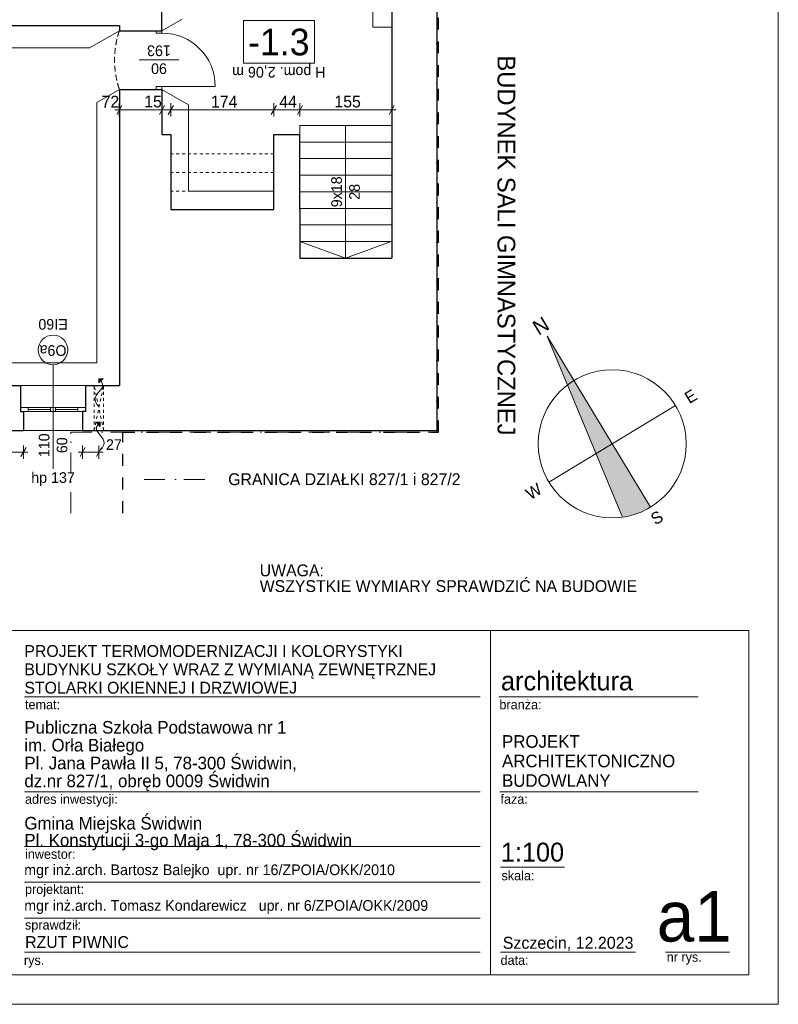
# Model space of a CAD drawing. Extents: x -145259 to -66341, y -2316 to 227384.
# Tile 15 of 143: x -80072 to -67259, y -2316 to 14310. Entities that reach past the tile are written whole.
import ezdxf

# ---------------------------------------------------------------- set-up
doc = ezdxf.new("R2010")
doc.units = 0
doc.header["$MEASUREMENT"] = 0
for name, pattern in [('Dot & Dashed', [670.277762, 352.777767, -176.388884, 0, -141.111112]), ('Hidden Line', [100, 50, -50]), ('Krawędzie ukryte', [150, 100, -50]), ('Przerywana', [400, 200, -200])]:
    doc.linetypes.add(name, pattern=pattern)
doc.layers.add('A-Okna', color=7, linetype='Continuous')
doc.layers.add('Arch wymiary', color=7, linetype='Continuous')
for name, color, linetype, lineweight in [('A-Okna_Nr_Pióra__21', 7, 'Continuous', 13), ('A-Okna_Nr_Pióra__5', 7, 'Continuous', 13), ('Arch opisy okien_Nr_Pióra__21', 7, 'Continuous', 13), ('Arch opisy_Nr_Pióra__1', 7, 'Continuous', 25), ('Arch opisy_Nr_Pióra__21', 7, 'Continuous', 13), ('Arch opisy_Nr_Pióra__5', 7, 'Continuous', 13), ('ARCH TABELA_Nr_Pióra__1', 7, 'Continuous', 25), ('ARCH TABELA_Nr_Pióra__21', 7, 'Continuous', 13), ('ARCH TABELA_Nr_Pióra__7', 7, 'Continuous', 13), ('Arch wymiary_Nr_Pióra__21', 7, 'Continuous', 13), ('Arch wymiary_Nr_Pióra__5', 7, 'Continuous', 13), ('INWENT OPISY_Nr_Pióra__21', 7, 'Continuous', 13), ('INWENT. DRZWI_Nr_Pióra__21', 7, 'Continuous', 13), ('INWENT. OKNA_Nr_Pióra__21', 7, 'Continuous', 13), ('INWENT.ŚCIANY_Nr_Pióra__1', 7, 'Continuous', 25), ('INWENT.ŚCIANY_Nr_Pióra__20', 1, 'Continuous', 20), ('INWENT.ŚCIANY_Nr_Pióra__21', 7, 'Continuous', 13), ('Istniejące schody_Nr_Pióra__21', 7, 'Continuous', 13)]:
    doc.layers.add(name, color=color, linetype=linetype, lineweight=lineweight)
doc.layers.add('Arch opisy_Nr_Pióra__2', color=7, linetype='Continuous', lineweight=13, true_color=0x7f7f7f)
doc.styles.add('GENERATED_STYLE_1', font='txt')
doc.styles.add('GENERATED_STYLE_11', font='txt')
doc.styles.add('GENERATED_STYLE_12', font='txt')
doc.styles.add('GENERATED_STYLE_2', font='txt')
doc.styles.add('GENERATED_STYLE_5', font='txt')
doc.styles.add('GENERATED_STYLE_6', font='txt')
doc.styles.add('GENERATED_STYLE_7', font='txt')
doc.styles.add('GENERATED_STYLE_8', font='txt')
doc.styles.add('GENERATED_STYLE_9', font='txt')
doc.dimstyles.new('GENERATED_STYLE__2', dxfattribs={"dimtxt": 179.999995, "dimasz": 114, "dimexe": 0.18, "dimexo": 0, "dimgap": 0.09, "dimtad": 1, "dimtih": 1, "dimtoh": 1, "dimdec": 0, "dimlfac": 0.1, "dimzin": 0, "dimdsep": 46, "dimtxsty": 'GENERATED_STYLE_1', "dimblk": 'ARROWHEAD_2', "dimblk1": 'ARROWHEAD_2', "dimblk2": 'ARROWHEAD_2', "dimcen": 0.09, "dimclrd": 7, "dimclre": 7, "dimclrt": 7, "dimazin": 0, "dimtfac": 1, "dimtdec": 4, "dimtmove": 0, "dimatfit": 3, "dimfxl": 0, "dimtolj": 1, "dimtzin": 0, "dimarcsym": 0})
doc.dimstyles.new('GENERATED_STYLE__3', dxfattribs={"dimtxt": 179.999995, "dimasz": 114, "dimexe": 0.18, "dimexo": 0, "dimgap": 0.09, "dimtad": 1, "dimtih": 1, "dimtoh": 1, "dimdec": 0, "dimlfac": 0.1, "dimzin": 0, "dimdsep": 46, "dimtxsty": 'GENERATED_STYLE_1', "dimblk": 'ARROWHEAD_2', "dimblk1": 'ARROWHEAD_2', "dimblk2": 'ARROWHEAD_2', "dimcen": 0.09, "dimclrd": 7, "dimclre": 7, "dimclrt": 7, "dimazin": 0, "dimtfac": 1, "dimtdec": 4, "dimtmove": 2, "dimatfit": 3, "dimfxl": 0, "dimtolj": 1, "dimtzin": 0, "dimarcsym": 0})
doc.dimstyles.new('GENERATED_STYLE__6', dxfattribs={"dimtxt": 200, "dimasz": 114, "dimexe": 0.18, "dimexo": 0, "dimgap": 0.09, "dimtad": 1, "dimtih": 1, "dimtoh": 1, "dimdec": 0, "dimlfac": 0.1, "dimzin": 0, "dimdsep": 46, "dimtxsty": 'GENERATED_STYLE_2', "dimblk": 'ARROWHEAD_2', "dimblk1": 'ARROWHEAD_2', "dimblk2": 'ARROWHEAD_2', "dimcen": 0.09, "dimclrd": 7, "dimclre": 7, "dimclrt": 7, "dimazin": 0, "dimtfac": 1, "dimtdec": 4, "dimtmove": 0, "dimatfit": 3, "dimfxl": 0, "dimtolj": 1, "dimtzin": 0, "dimarcsym": 0})

# ---------------------------------------------------------------- blocks, each defined once
blk = doc.blocks.new('Krzywa_9', base_point=(-78711, 7042))
at = {"layer": 'A-Okna_Nr_Pióra__21', "linetype": 'Continuous'}
blk.add_hatch(color=256, dxfattribs=at).paths.add_polyline_path([(-78711, 7512), (-78711, 7442), (-78781, 7513)], flags=0)
for p, q in [((-78711, 7512), (-78781, 7513)), ((-78711, 7442), (-78781, 7513)), ((-78711, 7512), (-78711, 7442))]:
    blk.add_line(p, q, dxfattribs=at)
at = {"layer": 'A-Okna_Nr_Pióra__5', "linetype": 'Continuous', "flags": 128}
blk.add_lwpolyline([(-78711, 7042), (-78681, 7073), (-78660, 7108), (-78648, 7153), (-78650, 7191), (-78663, 7228), (-78711, 7292), (-78770, 7366), (-78777, 7398), (-78773, 7428), (-78746, 7477)], dxfattribs=at)
blk = doc.blocks.new('Krzywa_10', base_point=(-78735, 7778))
at = {"layer": 'A-Okna_Nr_Pióra__21', "linetype": 'Continuous'}
blk.add_hatch(color=256, dxfattribs=at).paths.add_polyline_path([(-78735, 8248), (-78664, 8249), (-78735, 8178)], flags=0)
for p, q in [((-78735, 8248), (-78664, 8249)), ((-78664, 8249), (-78735, 8178)), ((-78735, 8248), (-78735, 8178))]:
    blk.add_line(p, q, dxfattribs=at)
at = {"layer": 'A-Okna_Nr_Pióra__5', "linetype": 'Continuous', "flags": 128}
blk.add_lwpolyline([(-78735, 7778), (-78764, 7809), (-78785, 7844), (-78798, 7889), (-78795, 7927), (-78782, 7964), (-78735, 8028), (-78675, 8102), (-78668, 8134), (-78672, 8163), (-78699, 8213)], dxfattribs=at)
blk = doc.blocks.new('*D1379')
at = {"layer": 'Arch wymiary_Nr_Pióra__21', "linetype": 'Continuous'}
for p, q in [((-78345, 12861), (-78432, 12711)), ((-78389, 12674), (-78389, 12899)), ((-77625, 12861), (-77712, 12711)), ((-77669, 12674), (-77669, 12899)), ((-78462, 12786), (-78389, 12786)), ((-78389, 12786), (-77669, 12786))]:
    blk.add_line(p, q, dxfattribs=at)
at = {"layer": 'Arch wymiary_Nr_Pióra__21', "char_height": 200, "attachment_point": 7, "style": 'GENERATED_STYLE_2'}
for s, insert in [('{72}', (-78688, 12826)), ('{15}', (-77968, 12826)), ('{174}', (-76841, 12826)), ('{44}', (-75687, 12826)), ('{155}', (-74756, 12826))]:
    blk.add_mtext(s, dxfattribs=dict(at, insert=insert))
blk = doc.blocks.new('ARROWHEAD_2')
at = {"color": 0, "linetype": 'Continuous', "lineweight": 0}
for p, q in [((0, 0), (-1, 0)), ((-0.38, -0.66), (0.38, 0.66))]:
    blk.add_line(p, q, dxfattribs=at)
blk = doc.blocks.new('*D1380')
at = {"layer": 'Arch wymiary_Nr_Pióra__21', "linetype": 'Continuous'}
for p, q in [((-77625, 12861), (-77712, 12711)), ((-77669, 12674), (-77669, 12899)), ((-77475, 12861), (-77562, 12711)), ((-77519, 12674), (-77519, 12899)), ((-77669, 12786), (-77519, 12786))]:
    blk.add_line(p, q, dxfattribs=at)
at = {"layer": 'Arch wymiary_Nr_Pióra__21', "char_height": 200, "attachment_point": 7, "style": 'GENERATED_STYLE_2'}
for s, insert in [('{72}', (-78688, 12826)), ('{15}', (-77968, 12826)), ('{174}', (-76841, 12826)), ('{44}', (-75687, 12826)), ('{155}', (-74756, 12826))]:
    blk.add_mtext(s, dxfattribs=dict(at, insert=insert))
blk = doc.blocks.new('*D1381')
at = {"layer": 'Arch wymiary_Nr_Pióra__21', "linetype": 'Continuous'}
for p, q in [((-77475, 12861), (-77562, 12711)), ((-77519, 12674), (-77519, 12899)), ((-75735, 12861), (-75822, 12711)), ((-75779, 12674), (-75779, 12899)), ((-77519, 12786), (-75779, 12786))]:
    blk.add_line(p, q, dxfattribs=at)
at = {"layer": 'Arch wymiary_Nr_Pióra__21', "char_height": 200, "attachment_point": 7, "style": 'GENERATED_STYLE_2'}
for s, insert in [('{72}', (-78688, 12826)), ('{15}', (-77968, 12826)), ('{174}', (-76841, 12826)), ('{44}', (-75687, 12826)), ('{155}', (-74756, 12826))]:
    blk.add_mtext(s, dxfattribs=dict(at, insert=insert))
blk = doc.blocks.new('*D1382')
at = {"layer": 'Arch wymiary_Nr_Pióra__21', "linetype": 'Continuous'}
for p, q in [((-75735, 12861), (-75822, 12711)), ((-75779, 12674), (-75779, 12899)), ((-75295, 12861), (-75382, 12711)), ((-75339, 12674), (-75339, 12899)), ((-75779, 12786), (-75339, 12786))]:
    blk.add_line(p, q, dxfattribs=at)
at = {"layer": 'Arch wymiary_Nr_Pióra__21', "char_height": 200, "attachment_point": 7, "style": 'GENERATED_STYLE_2'}
for s, insert in [('{72}', (-78688, 12826)), ('{15}', (-77968, 12826)), ('{174}', (-76841, 12826)), ('{44}', (-75687, 12826)), ('{155}', (-74756, 12826))]:
    blk.add_mtext(s, dxfattribs=dict(at, insert=insert))
blk = doc.blocks.new('*D1383')
at = {"layer": 'Arch wymiary_Nr_Pióra__21', "linetype": 'Continuous'}
for p, q in [((-75295, 12861), (-75382, 12711)), ((-75339, 12674), (-75339, 12899)), ((-73832, 12711), (-73745, 12861)), ((-73789, 12674), (-73789, 12899)), ((-75339, 12786), (-73789, 12786)), ((-73789, 12786), (-73715, 12786))]:
    blk.add_line(p, q, dxfattribs=at)
at = {"layer": 'Arch wymiary_Nr_Pióra__21', "char_height": 200, "attachment_point": 7, "style": 'GENERATED_STYLE_2'}
for s, insert in [('{72}', (-78688, 12826)), ('{15}', (-77968, 12826)), ('{174}', (-76841, 12826)), ('{44}', (-75687, 12826)), ('{155}', (-74756, 12826))]:
    blk.add_mtext(s, dxfattribs=dict(at, insert=insert))
blk = doc.blocks.new('*D1385')
at = {"layer": 'Arch wymiary_Nr_Pióra__5', "linetype": 'Continuous'}
for p, q in [((-81065, 7084), (-81152, 6934)), ((-81109, 6897), (-81109, 7122)), ((-81109, 7009), (-80009, 7009)), ((-80052, 6934), (-79965, 7084)), ((-80009, 6897), (-80009, 7122)), ((-80009, 7009), (-79935, 7009))]:
    blk.add_line(p, q, dxfattribs=at)
at = {"layer": 'Arch wymiary_Nr_Pióra__21', "char_height": 180, "attachment_point": 7, "style": 'GENERATED_STYLE_1'}
for insert in [(-81832, 7045), (-80732, 7045)]:
    blk.add_mtext('{110}', dxfattribs=dict(at, insert=insert))
blk = doc.blocks.new('*D1386')
at = {"layer": 'Arch wymiary_Nr_Pióra__5', "linetype": 'Continuous'}
for p, q in [((-79082, 7009), (-79009, 7009)), ((-78965, 7084), (-79052, 6934)), ((-79009, 6897), (-79009, 7122)), ((-79009, 7009), (-78734, 7009)), ((-78777, 6934), (-78691, 7084)), ((-78734, 6897), (-78734, 7122)), ((-78734, 7009), (-78660, 7009))]:
    blk.add_line(p, q, dxfattribs=at)
at = {"layer": 'Arch wymiary_Nr_Pióra__21', "insert": (-78614, 7045), "char_height": 180, "attachment_point": 7, "style": 'GENERATED_STYLE_1'}
blk.add_mtext('{27}', dxfattribs=at)

msp = doc.modelspace()

# ---------------------------------------------------------------- hatches: boundary and pattern name
at = {"layer": 'Arch opisy_Nr_Pióra__5', "linetype": 'Continuous'}
msp.add_hatch(color=256, dxfattribs=at).paths.add_polyline_path([(-71162.8, 8964.8), (-70819.9, 8143), (-70335.9, 6983), (-69888.1, 5910, 0.1010966), (-69416.8, 6078), (-70063.7, 7147.6), (-70710.6, 8217.2)], flags=0)

# ---------------------------------------------------------------- linework, layer by layer
at = {"layer": 'A-Okna_Nr_Pióra__5', "linetype": 'Hidden Line'}
for p, q in [((-78813.8, 7373.6), (-78813.8, 8133.6)), ((-78813.8, 8133.6), (-78653.8, 8133.6)), ((-78653.8, 7373.6), (-78813.8, 8133.6)), ((-78813.8, 7373.6), (-78653.8, 8133.6)), ((-78653.8, 7373.6), (-78653.8, 8133.6)), ((-78813.8, 7373.6), (-78653.8, 7373.6))]:
    msp.add_line(p, q, dxfattribs=at)
at = {"layer": 'Arch opisy okien_Nr_Pióra__21', "linetype": 'Continuous'}
msp.add_circle((-79508.7, 8733.6), 250, dxfattribs=at)
at = {"layer": 'Arch opisy_Nr_Pióra__21', "linetype": 'Continuous'}
for p, q in [((-75094.3, 14294.4), (-76294.3, 14294.4)), ((-76294.3, 14294.4), (-76294.3, 13574.4)), ((-75094.3, 13574.4), (-75094.3, 14294.4)), ((-76294.3, 13574.4), (-75094.3, 13574.4))]:
    msp.add_line(p, q, dxfattribs=at)
at = {"layer": 'Arch opisy_Nr_Pióra__5', "linetype": 'Continuous'}
for p, q in [((-69416.8, 6078), (-71162.8, 8964.8)), ((-71162.8, 8964.8), (-69888.1, 5910)), ((-71133.3, 6500.7), (-68994.1, 7794.5))]:
    msp.add_line(p, q, dxfattribs=at)
msp.add_circle((-70063.7, 7147.6), 1250, dxfattribs=at)
at = {"layer": 'ARCH TABELA_Nr_Pióra__21', "linetype": 'Continuous'}
for p, q in [((-67258.7, 27383.6), (-67258.7, -2316.4)), ((-85258.7, 3994.8), (-67758.7, 3994.8)), ((-72120.4, 3994.8), (-72120.4, -1816.4)), ((-67758.7, 3994.8), (-67758.7, -1816.4)), ((-79992.9, 2874.1), (-72293.1, 2874.1)), ((-71981.1, 2874.1), (-68613.8, 2874.1)), ((-79992.9, 1273.7), (-72293.1, 1273.7)), ((-71963.7, 1273.7), (-68613.8, 1273.7)), ((-79992.9, 345.6), (-72293.1, 345.6)), ((-71951.9, 1.4), (-70872.2, 1.4)), ((-79992.9, -256.7), (-72293.1, -256.7)), ((-79992.9, -859.1), (-72293.1, -859.1)), ((-79992.9, -1434), (-72293.1, -1434)), ((-71951.9, -1434), (-69670.1, -1434)), ((-69161.4, -1434), (-68081.8, -1434)), ((-67758.7, -1816.4), (-80365.1, -1816.4)), ((-67258.7, -2316.4), (-109058.7, -2316.4))]:
    msp.add_line(p, q, dxfattribs=at)
at = {"layer": 'INWENT OPISY_Nr_Pióra__21', "linetype": 'Continuous'}
for p, q in [((-77383.7, 13633.6), (-78053.7, 13633.6)), ((-79508.7, 8483.6), (-79508.7, 6723.6))]:
    msp.add_line(p, q, dxfattribs=at)
at = {"layer": 'INWENT. DRZWI_Nr_Pióra__21', "linetype": 'Continuous'}
for p, q in [((-77768.7, 14083.6), (-77768.7, 14123.6)), ((-77668.7, 14083.6), (-77768.7, 14083.6)), ((-77668.7, 14083.6), (-77668.7, 14123.6)), ((-77668.7, 13183.6), (-77768.7, 13183.6)), ((-77768.7, 13183.6), (-77768.7, 13133.6)), ((-77668.7, 13183.6), (-76768.7, 13183.6)), ((-77668.7, 13183.6), (-77668.7, 13133.6))]:
    msp.add_line(p, q, dxfattribs=at)
msp.add_arc((-77668.7, 13183.6), 900, 0, 90, dxfattribs=at)
at = {"layer": 'INWENT. OKNA_Nr_Pióra__21', "linetype": 'Continuous'}
for p, q in [((-78958.7, 7763.6), (-80058.7, 7763.6)), ((-80058.7, 7693.6), (-78958.7, 7693.6)), ((-79928.7, 7693.6), (-79928.7, 7763.6)), ((-79928.7, 7728.6), (-79548.7, 7728.6)), ((-79548.7, 7693.6), (-79548.7, 7763.6)), ((-79468.7, 7693.6), (-79468.7, 7763.6)), ((-79468.7, 7728.6), (-79088.7, 7728.6)), ((-79088.7, 7693.6), (-79088.7, 7763.6))]:
    msp.add_line(p, q, dxfattribs=at)
at = {"layer": 'INWENT.ŚCIANY_Nr_Pióra__1', "linetype": 'Continuous'}
for p, q in [((-73028.7, 21673.6), (-73028.7, 7373.6)), ((-73788.7, 16603.6), (-73788.7, 10283.6)), ((-77668.7, 14123.6), (-77668.7, 14913.6)), ((-83368.7, 14213.6), (-78388.7, 14213.6)), ((-78388.7, 14213.6), (-78388.7, 14123.6)), ((-78388.7, 14123.6), (-77668.7, 14123.6)), ((-78388.7, 13133.6), (-77668.7, 13133.6)), ((-78388.7, 13133.6), (-78388.7, 8133.6)), ((-77668.7, 13133.6), (-77668.7, 12373.6)), ((-77668.7, 12373.6), (-77518.7, 12373.6)), ((-77518.7, 12373.6), (-77518.7, 11103.6)), ((-75778.7, 11103.6), (-75778.7, 12373.6)), ((-75778.7, 12373.6), (-75338.7, 12373.6)), ((-75338.7, 11103.6), (-75338.7, 12373.6)), ((-77518.7, 11103.6), (-75778.7, 11103.6)), ((-75338.7, 11103.6), (-75338.7, 10283.6)), ((-75338.7, 10283.6), (-73798.7, 10283.6)), ((-82158.7, 8133.6), (-80058.7, 8133.6)), ((-80058.7, 8133.6), (-80058.7, 7693.6)), ((-78958.7, 8133.6), (-78958.7, 7693.6)), ((-78958.7, 8133.6), (-78388.7, 8133.6)), ((-80058.7, 7693.6), (-80008.7, 7693.6)), ((-80008.7, 7693.6), (-80008.7, 7373.6)), ((-78958.7, 7693.6), (-79008.7, 7693.6)), ((-79008.7, 7693.6), (-79008.7, 7373.6)), ((-82208.7, 7373.6), (-80008.7, 7373.6)), ((-79008.7, 7373.6), (-78328.7, 7373.6)), ((-78328.7, 7373.6), (-73028.7, 7373.6))]:
    msp.add_line(p, q, dxfattribs=at)
at = {"layer": 'INWENT.ŚCIANY_Nr_Pióra__1', "linetype": 'Przerywana'}
for p, q in [((-72998.7, 7343.6), (-72998.7, 21703.6)), ((-78328.7, 5977.6), (-78328.7, 7343.6)), ((-78328.7, 7343.6), (-72998.7, 7343.6))]:
    msp.add_line(p, q, dxfattribs=at)
at = {"layer": 'INWENT.ŚCIANY_Nr_Pióra__20', "linetype": 'Dot & Dashed'}
for p, q in [((-73028.7, 7343.6), (-73028.7, 21703.6)), ((-79208.7, 5977.6), (-79208.7, 7343.6)), ((-79208.7, 7343.6), (-73028.7, 7343.6)), ((-77970.5, 6544.9), (-76850.5, 6544.9))]:
    msp.add_line(p, q, dxfattribs=at)
at = {"layer": 'INWENT.ŚCIANY_Nr_Pióra__21', "linetype": 'Continuous'}
for p, q in [((-80058.7, 8133.6), (-78958.7, 8133.6)), ((-80008.7, 7373.6), (-79008.7, 7373.6))]:
    msp.add_line(p, q, dxfattribs=at)
at = {"layer": 'INWENT.ŚCIANY_Nr_Pióra__21', "linetype": 'Krawędzie ukryte'}
msp.add_arc((-76897.3, 13628.6), 1571.4, 161.63892, 198.36108, dxfattribs=at)
at = {"layer": 'Istniejące schody_Nr_Pióra__21', "linetype": 'Continuous'}
for p, q in [((-74108.7, 16293.6), (-74108.7, 14183.6)), ((-77668.7, 14123.6), (-77328.7, 14319.9)), ((-74108.7, 14183.6), (-73798.7, 14183.6)), ((-78388.7, 14123.6), (-78891, 13833.6)), ((-83018.7, 13833.6), (-78891, 13833.6)), ((-78388.7, 13133.6), (-78768.7, 12914.2)), ((-77668.7, 13133.6), (-77218.7, 12873.8)), ((-78768.7, 12914.2), (-78768.7, 8513.6)), ((-77218.7, 12873.8), (-77218.7, 11413.6)), ((-75338.7, 12523.6), (-73788.7, 12523.6)), ((-75338.7, 12523.6), (-75338.7, 12373.6)), ((-74568.7, 12523.6), (-74568.7, 10283.6)), ((-75338.7, 12243.6), (-73788.7, 12243.6)), ((-75338.7, 11963.6), (-73788.7, 11963.6)), ((-75338.7, 11683.6), (-73788.7, 11683.6)), ((-77218.7, 11413.6), (-75778.7, 11413.6)), ((-75338.7, 11403.6), (-73788.7, 11403.6)), ((-75338.7, 11123.6), (-73788.7, 11123.6)), ((-75338.7, 10843.6), (-73788.7, 10843.6)), ((-75338.7, 10563.6), (-73788.7, 10563.6)), ((-74568.7, 10283.6), (-75338.7, 10563.6)), ((-74568.7, 10283.6), (-73798.7, 10563.6)), ((-75338.7, 10283.6), (-73788.7, 10283.6)), ((-83018.7, 8513.6), (-78768.7, 8513.6))]:
    msp.add_line(p, q, dxfattribs=at)
at = {"layer": 'Istniejące schody_Nr_Pióra__21', "linetype": 'Hidden Line'}
for p, q in [((-75778.7, 12043.6), (-77518.7, 12043.6)), ((-75778.7, 11729.6), (-77518.7, 11729.6)), ((-75778.7, 11413.6), (-77518.7, 11413.6))]:
    msp.add_line(p, q, dxfattribs=at)

# ---------------------------------------------------------------- block references
at = {"layer": 'A-Okna', "linetype": 'Continuous'}
for name, p in [('Krzywa_10', (-78734.9, 7777.7)), ('Krzywa_9', (-78710.6, 7041.8))]:
    msp.add_blockref(name, p, dxfattribs=at)

# ---------------------------------------------------------------- texts
at = {"layer": 'Arch opisy okien_Nr_Pióra__21', "linetype": 'Continuous', "char_height": 180, "attachment_point": 2, "rotation": 180, "style": 'GENERATED_STYLE_8'}
for s, insert in [('{EI60}', (-79508.7, 9076.1)), ('{O9a}', (-79508.7, 8633.3))]:
    msp.add_mtext(s, dxfattribs=dict(at, insert=insert))
at = {"layer": 'Arch opisy_Nr_Pióra__1', "linetype": 'Continuous', "insert": (-75694.3, 13701.8), "char_height": 450, "attachment_point": 8, "style": 'GENERATED_STYLE_5'}
msp.add_mtext('{-1.3}', dxfattribs=at)
at = {"layer": 'Arch opisy_Nr_Pióra__1', "linetype": 'Continuous', "insert": (-71701.6, 10497.1), "char_height": 300, "attachment_point": 2, "rotation": 270, "style": 'GENERATED_STYLE_7'}
msp.add_mtext('{BUDYNEK SALI GIMNASTYCZNEJ}', dxfattribs=at)
at = {"layer": 'Arch opisy_Nr_Pióra__2', "linetype": 'Continuous', "attachment_point": 8, "rotation": 31.16746, "style": 'GENERATED_STYLE_2'}
for s, insert, char_height in [('{N}', (-71204.7, 9034), 250), ('{E}', (-68685.7, 7864.2), 200), ('{W}', (-71338.2, 6259.9), 200), ('{S}', (-69256.7, 5813.4), 200)]:
    msp.add_mtext(s, dxfattribs=dict(at, insert=insert, char_height=char_height))
at = {"layer": 'Arch opisy_Nr_Pióra__5', "linetype": 'Continuous', "insert": (-76017.8, 5111.2), "char_height": 200, "width": 8259.092, "attachment_point": 1, "line_spacing_factor": 0.796128, "style": 'GENERATED_STYLE_12'}
msp.add_mtext('{UWAGA:\\PWSZYSTKIE WYMIARY SPRAWDZIĆ NA BUDOWIE}', dxfattribs=at)
at = {"layer": 'ARCH TABELA_Nr_Pióra__1', "linetype": 'Continuous', "style": 'GENERATED_STYLE_9'}
for s, insert, char_height, attachment_point, line_spacing_factor in [('{PROJEKT \\PARCHITEKTONICZNO\\PBUDOWLANY}', (-71925, 2228.4), 212.84, 1, 0.9285), ('{Gmina Miejska Świdwin\\PPl. Konstytucji 3-go Maja 1, 78-300 Świdwin}', (-79992.9, 284.4), 212.766, 7, 0.807442)]:
    msp.add_mtext(s, dxfattribs=dict(at, insert=insert, char_height=char_height, attachment_point=attachment_point, line_spacing_factor=line_spacing_factor))
at = {"layer": 'ARCH TABELA_Nr_Pióra__7', "linetype": 'Continuous', "attachment_point": 7}
for s, insert, char_height, line_spacing_factor, style in [('{PROJEKT TERMOMODERNIZACJI I KOLORYSTYKI\\PBUDYNKU SZKOŁY WRAZ Z WYMIANĄ ZEWNĘTRZNEJ \\PSTOLARKI OKIENNEJ I DRZWIOWEJ }', (-79992.9, 2927), 200, 0.928963, 'GENERATED_STYLE_11'), ('{Publiczna Szkoła Podstawowa nr 1\\Pim. Orła Białego\\PPl. Jana Pawła II 5, 78-300 Świdwin, \\Pdz.nr 827/1, obręb 0009 Świdwin}', (-79992.9, 1285.3), 212.766, 0.850494, 'GENERATED_STYLE_9')]:
    msp.add_mtext(s, dxfattribs=dict(at, insert=insert, char_height=char_height, line_spacing_factor=line_spacing_factor, style=style))
at = {"layer": 'ARCH TABELA_Nr_Pióra__7', "linetype": 'Continuous'}
for s, insert, char_height, attachment_point, style in [('{architektura}', (-71942.5, 3303.8), 319.16, 1, 'GENERATED_STYLE_9'), ('{branża:}', (-71969.3, 2825.4), 159.58, 1, 'GENERATED_STYLE_9'), ('{temat:}', (-79982.2, 2825.4), 159.58, 1, 'GENERATED_STYLE_9'), ('{adres inwestycji:}', (-79982.2, 1228.6), 159.58, 1, 'GENERATED_STYLE_9'), ('{faza:}', (-71951.9, 1228.6), 159.58, 1, 'GENERATED_STYLE_9'), ('{1:100}', (-71944.6, 412.6), 319.16, 1, 'GENERATED_STYLE_9'), ('{inwestor:}', (-79982.2, 300.6), 159.58, 1, 'GENERATED_STYLE_9'), ('{mgr inż.arch. Bartosz Balejko  upr. nr 16/ZPOIA/OKK/2010}', (-79995.1, 45.2), 180, 1, 'GENERATED_STYLE_9'), ('{skala:}', (-71934.2, -62.9), 159.58, 1, 'GENERATED_STYLE_9'), ('{projektant:}', (-79982.2, -293.2), 159.58, 1, 'GENERATED_STYLE_9'), ('{a1}', (-68046, -405.3), 851.16, 3, 'GENERATED_STYLE_9'), ('{mgr inż.arch. Tomasz Kondarewicz   upr. nr 6/ZPOIA/OKK/2009}', (-79995.1, -557.2), 180, 1, 'GENERATED_STYLE_9'), ('{sprawdził:}', (-79982.2, -895.6), 159.58, 1, 'GENERATED_STYLE_9'), ('{RZUT PIWNIC}', (-79979.1, -1165.4), 200, 1, 'GENERATED_STYLE_11'), ('{Szczecin, 12.2023}', (-71913.2, -1176.6), 202.128, 1, 'GENERATED_STYLE_9'), ('{data:}', (-71950.5, -1491.1), 159.58, 1, 'GENERATED_STYLE_9'), ('{nr rys.}', (-69143.7, -1437.7), 159.58, 1, 'GENERATED_STYLE_9'), ('{rys.}', (-80000.1, -1491.1), 159.58, 1, 'GENERATED_STYLE_9')]:
    msp.add_mtext(s, dxfattribs=dict(at, insert=insert, char_height=char_height, attachment_point=attachment_point, style=style))
at = {"layer": 'INWENT OPISY_Nr_Pióra__21', "linetype": 'Continuous', "char_height": 180, "width": 1346.334, "attachment_point": 2, "style": 'GENERATED_STYLE_7'}
for s, insert, rotation, line_spacing_factor in [('{90\\P193}', (-77718.7, 13392.8), 180, 1.007146), ('{9x18\\P28}', (-74809.9, 11403.6), 90, 1.008888), ('{110\\P60}', (-79749.9, 7123.6), 90, 1.008888)]:
    msp.add_mtext(s, dxfattribs=dict(at, insert=insert, rotation=rotation, line_spacing_factor=line_spacing_factor))
at = {"layer": 'INWENT OPISY_Nr_Pióra__21', "linetype": 'Continuous', "insert": (-75694.3, 13333.6), "char_height": 180, "attachment_point": 2, "rotation": 180, "style": 'GENERATED_STYLE_7'}
msp.add_mtext('{H pom. 2,06 m}', dxfattribs=at)
at = {"layer": 'INWENT OPISY_Nr_Pióra__21', "linetype": 'Continuous'}
for s, insert, char_height, attachment_point, style in [('{hp 137}', (-79508.7, 6668.3), 180, 2, 'GENERATED_STYLE_7'), ('{GRANICA DZIAŁKI 827/1 i 827/2}', (-76550.5, 6650.5), 200, 1, 'GENERATED_STYLE_6')]:
    msp.add_mtext(s, dxfattribs=dict(at, insert=insert, char_height=char_height, attachment_point=attachment_point, style=style))

# ---------------------------------------------------------------- dimensions: what is measured, and where the dimension line sits
at = {"layer": 'Arch wymiary', "linetype": 'Continuous'}
for base, p1, p2, dimstyle, picture, middle in [((-78388.7, 12786.4), (-78388.7, 12572.9), (-77668.7, 12753.6), 'GENERATED_STYLE__6', '*D1379', (-78536.3, 12926.4)), ((-78388.7, 12786.4), (-77668.7, 12753.6), (-77518.7, 12240.2), 'GENERATED_STYLE__6', '*D1380', (-77816.3, 12926.4)), ((-78388.7, 12786.4), (-77518.7, 12240.2), (-75778.7, 12373.6), 'GENERATED_STYLE__6', '*D1381', (-76613.1, 12926.4)), ((-78388.7, 12786.4), (-75778.7, 12373.6), (-75338.7, 12523.6), 'GENERATED_STYLE__6', '*D1382', (-75535, 12926.4)), ((-78388.7, 12786.4), (-75338.7, 12523.6), (-73788.7, 12523.6), 'GENERATED_STYLE__6', '*D1383', (-74528.1, 12926.4)), ((-82208.7, 7009.3), (-81108.7, 7753.6), (-80008.7, 7373.6), 'GENERATED_STYLE__2', '*D1385', (-80535.7, 7135.3)), ((-79008.7, 7009.3), (-79008.7, 7373.6), (-78733.8, 7753.6), 'GENERATED_STYLE__3', '*D1386', (-78477.5, 7135.3))]:
    dim = msp.add_linear_dim(base=base, p1=p1, p2=p2, dimstyle=dimstyle, dxfattribs=at)
    dim.commit()
    dim.dimension.update_dxf_attribs({"geometry": picture, "text_midpoint": middle})

doc.saveas('drawing.dxf')
